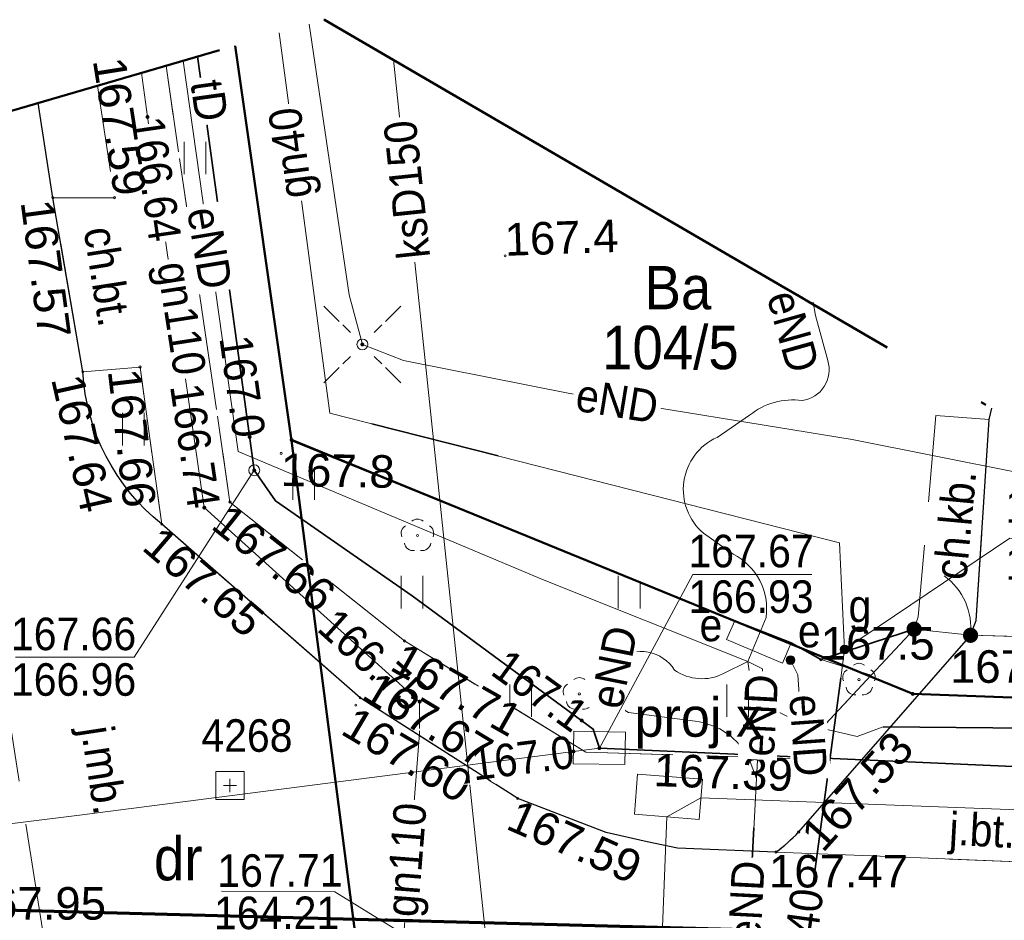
# Model space of a CAD drawing. Extents: x 0 to 7432618, y -40 to 5712028.
# Tile 95 of 165: x 7431029 to 7431052, y 5711979 to 5712000. Entities that reach past the tile are written whole.
import ezdxf
from ezdxf.enums import TextEntityAlignment as Align

# ---------------------------------------------------------------- set-up
doc = ezdxf.new("R2010")
doc.units = 0
doc.header["$MEASUREMENT"] = 0
for name, pattern in [('2 1', [3, 2, -1]), ('3 1', [4, 3, -1]), ('EGUG', [2, 1, -1]), ('MPGOO', [8.05, 6, -1, 0.05, -1])]:
    doc.linetypes.add(name, pattern=pattern)
for name, color, linetype, lineweight in [('BDSOG', 7, 'Continuous', 20), ('BDSOG_O', 7, 'Continuous', 20), ('EGDE', 7, 'Continuous', 20), ('EGDE_O', 7, 'Continuous', 20), ('EGPG', 7, 'Continuous', 20), ('EGUG', 7, 'Continuous', 60), ('EGUG_O', 7, 'Continuous', 20), ('granica', 94, 'Continuous', 50), ('MP_LINIE_REGULAC', 7, 'Continuous', 5), ('OTK', 7, 'Continuous', 20), ('OTK_O', 7, 'Continuous', 20), ('OTO', 7, 'Continuous', 20), ('OTRN', 7, 'Continuous', 20), ('OTRN_O', 7, 'Continuous', 18), ('OTRS', 7, 'Continuous', 20), ('OTRS_O', 7, 'Continuous', 20), ('OTZ', 7, 'Continuous', 20), ('woda sieć', 150, 'Continuous', 70)]:
    doc.layers.add(name, color=color, linetype=linetype, lineweight=lineweight)
for name, color, linetype, lineweight, true_color in [('SUE', 1, 'Continuous', 20, 0xff0000), ('SUE_O', 1, 'Continuous', 20, 0xff0000), ('SUG', 7, 'Continuous', 20, 0xbfbf00), ('SUG_O', 7, 'Continuous', 20, 0xbfbf00), ('SUK', 7, 'Continuous', 20, 0x803300), ('SUK_O', 7, 'Continuous', 20, 0x803300), ('SUL', 7, 'Continuous', 20, 0x000000), ('SUP', 7, 'Continuous', 20, 0x000000), ('SUP_O', 7, 'Continuous', 20, 0x000000), ('SUPS', 7, 'Continuous', 20, 0x000000), ('SUPS_O', 7, 'Continuous', 20, 0x000000), ('SUT', 7, 'Continuous', 20, 0xff9100), ('SUT_O', 7, 'Continuous', 20, 0xff9100)]:
    doc.layers.add(name, color=color, linetype=linetype, lineweight=lineweight, true_color=true_color)
doc.styles.add('BDOT', font='arial.ttf', dxfattribs={"width": 0.9})
doc.styles.add('BDSOG', font='arial.ttf', dxfattribs={"width": 0.9, "height": 0.75})
doc.styles.add('EGiB', font='arial.ttf', dxfattribs={"width": 0.9})
doc.styles.add('GESUT', font='arial.ttf', dxfattribs={"width": 0.9})
doc.linetypes.add('OTOO', pattern='A,7.5,[30,msgB.shx,S=1.28,R=0,X=0,Y=0],7.5', length=15)

# ---------------------------------------------------------------- blocks, each defined once
blk = doc.blocks.new('oto')
at = {"layer": 'OTO', "color": 0, "const_width": 0.35}
blk.add_lwpolyline([(-0.175, 0, 1), (0.175, 0, 1)], format="xyb", close=True, dxfattribs=at)
blk = doc.blocks.new('OTOFP')
at = {"layer": 'OTO', "color": 0, "lineweight": 18}
blk.add_arc((0, 3), 3, 270, 330, dxfattribs=at)
blk = doc.blocks.new('OTRN')
at = {"color": 0}
blk.add_circle((0, 0), 0.05, dxfattribs=at)
blk = doc.blocks.new('OTZL')
at = {"color": 0}
blk.add_circle((0, 0), 0.05, dxfattribs=at)
for centre, radius, start, end in [((0, 0.35), 0.4, 50.114, 129.886), ((-0.35, 0.1), 0.4, 119.8482, 203.5195), ((0.35, 0.1), 0.4, 336.8845, 60.1518), ((-0.2, -0.3), 0.4, 187.477, 278.4788), ((0.2, -0.275), 0.425, 262.6459, 349.6289)]:
    blk.add_arc(centre, radius, start, end, dxfattribs=at)
blk = doc.blocks.new('OTRS')
at = {"color": 0}
blk.add_circle((0, 0), 0.05, dxfattribs=at)
blk = doc.blocks.new('SUPS_A')
at = {"layer": 'SUPS', "color": 0, "const_width": 0.09, "flags": 128}
blk.add_lwpolyline([(-0.045, 0, 1), (0.045, 0, 1)], format="xyb", close=True, dxfattribs=at)
at = {"layer": 'SUPS_O', "color": 0, "style": 'GESUT', "width": 0.9}
blk.add_attdef('RZG', text='', height=1.5, dxfattribs=at).set_placement((3.31, -1.44), align=Align.CENTER)
blk.add_attdef('RZD', text='', height=1.5, dxfattribs=at).set_placement((3.31, -2.04), align=Align.TOP_CENTER)
blk = doc.blocks.new('SUEO')
at = {"color": 0}
for p, q in [((-0.9, 0.9), (-0.55, 0.55)), ((0.9, 0.9), (0.55, 0.55)), ((-0.9, -0.9), (-0.55, -0.55)), ((0.9, -0.9), (0.55, -0.55))]:
    blk.add_line(p, q, dxfattribs=at)
blk.add_circle((0, 0), 0.25, dxfattribs=at)
blk = doc.blocks.new('SUE_L')
at = {"layer": 'SUE', "color": 0, "lineweight": 18}
for p, q in [((-1.768, 1.768), (-1.061, 1.061)), ((1.061, 1.061), (1.768, 1.768)), ((-1.768, -1.768), (-1.061, -1.061)), ((1.061, -1.061), (1.768, -1.768))]:
    blk.add_line(p, q, dxfattribs=at)
at = {"layer": 'SUE', "color": 0, "const_width": 0.09}
blk.add_lwpolyline([(-0.045, 0, 1), (0.045, 0, 1)], format="xyb", close=True, dxfattribs=at)
blk = doc.blocks.new('SUPK')
at = {"color": 0}
blk.add_circle((0, 0), 0.25, dxfattribs=at)
blk = doc.blocks.new('SUGU')
at = {"color": 0}
for radius in [0.2, 0.18, 0.16, 0.14, 0.12, 0.1, 0.08, 0.06, 0.04, 0.02]:
    blk.add_circle((0, 0), radius, dxfattribs=at)
blk = doc.blocks.new('SUEU')
at = {"color": 0}
for radius in [0.2, 0.18, 0.16, 0.14, 0.12, 0.1, 0.08, 0.06, 0.04, 0.02]:
    blk.add_circle((0, 0), radius, dxfattribs=at)
blk = doc.blocks.new('SUPS_B')
at = {"layer": 'SUPS', "color": 0, "const_width": 0.09, "flags": 128}
blk.add_lwpolyline([(-0.045, 0, 1), (0.045, 0, 1)], format="xyb", close=True, dxfattribs=at)
at = {"layer": 'SUPS_O', "color": 0, "style": 'GESUT', "width": 0.9}
blk.add_attdef('RZEDNA', (1.597, -0.736), '', height=1.5, dxfattribs=at)
blk = doc.blocks.new('EGPG_b')
at = {"layer": 'EGPG', "lineweight": 0}
h = blk.add_hatch(color=0, dxfattribs=at)
h.dxf.hatch_style = 1
edge = h.paths.add_edge_path()
edge.add_arc((0, 0), 0.09, 0, 360)
blk = doc.blocks.new('OSSP')
at = {"color": 0}
for p, q in [((-0.3, 0), (0.3, 0)), ((0, 0.3), (0, -0.3))]:
    blk.add_line(p, q, dxfattribs=at)
blk.add_lwpolyline([(-0.65, -0.65), (0.65, -0.65), (0.65, 0.65), (-0.65, 0.65)], close=True, dxfattribs=at)

msp = doc.modelspace()

# ---------------------------------------------------------------- hatches: boundary and pattern name
at = {"layer": 'OTZ', "lineweight": 18, "true_color": 0x000000}
h = msp.add_hatch(dxfattribs=at)
h.set_pattern_fill('PTTU04', color=18, scale=0.5, style=0, pattern_type=2)
h.set_pattern_definition([(90, (7431031.74, 5711990.2474), (-5, 3e-16), [0.75, -4.25]), (90, (7431032.24, 5711990.2474), (-5, 3e-16), [0.75, -4.25]), (90, (7431034.24, 5711992.7474), (-5, 3e-16), [0.75, -4.25]), (90, (7431034.74, 5711992.7474), (-5, 3e-16), [0.75, -4.25])])
edge = h.paths.add_edge_path(flags=0)
edge.add_arc((7431035.673, 5711992.231), 4.851, 183.3579, 231.4572)
edge.add_line((7431032.65, 5711988.437), (7431032.15, 5711992.057))
edge.add_line((7431032.15, 5711992.057), (7431030.83, 5711991.947))

# ---------------------------------------------------------------- linework, layer by layer
at = {"layer": 'OTK', "color": 18, "linetype": '3 1', "lineweight": 18, "true_color": 0x000000}
for p, q in [((7431030.14, 5711995.957, 167.96), (7431029.803, 5711998.139, 167.96)), ((7431030.83, 5711991.947, 167.96), (7431030.14, 5711995.957, 167.96)), ((7431042.89, 5711981.337, 167.96), (7431040.85, 5711982.117, 167.96)), ((7431043.83, 5711981.117, 167.96), (7431042.89, 5711981.337, 167.96)), ((7431044.53, 5711980.977, 167.96), (7431043.83, 5711981.117, 167.96)), ((7431046.798, 5711980.883, 167.96), (7431044.53, 5711980.977, 167.96)), ((7431060.18, 5711980.347, 167.96), (7431046.798, 5711980.883, 167.96))]:
    msp.add_line(p, q, dxfattribs=at)
at = {"layer": 'OTK', "color": 18, "lineweight": 25, "true_color": 0x000000}
for points in [[(7431051.28, 5711985.877), (7431051.407, 5711986.22), (7431051.712, 5711990.851), (7431051.768, 5711991.106)], [(7431051.28, 5711985.877), (7431047.32, 5711981.347)]]:
    msp.add_lwpolyline(points, dxfattribs=at)
at = {"layer": 'OTK', "color": 18, "linetype": '2 1', "lineweight": 18, "true_color": 0x000000}
msp.add_lwpolyline([(7431051.712, 5711990.851), (7431050.482, 5711990.94), (7431050.077, 5711986.299), (7431049.98, 5711986.017), (7431051.28, 5711985.877), (7431051.407, 5711986.22)], close=True, dxfattribs=at)
at = {"layer": 'OTK', "color": 18, "linetype": '3 1', "lineweight": 18, "true_color": 0x000000}
msp.add_lwpolyline([(7431046.798, 5711980.883), (7431060.18, 5711980.347), (7431059.35, 5711981.217), (7431058.71, 5711982.587), (7431057.13, 5711985.717), (7431051.28, 5711985.877), (7431047.32, 5711981.347, -0.046662)], format="xyb", close=True, dxfattribs=at)
at = {"layer": 'OTK', "color": 18, "lineweight": 25, "true_color": 0x000000}
msp.add_lwpolyline([(7431046.798, 5711980.883, 0.046662), (7431047.32, 5711981.347)], format="xyb", dxfattribs=at)
at = {"layer": 'OTO', "color": 18, "linetype": 'OTOO', "lineweight": 35, "true_color": 0x000000}
msp.add_lwpolyline([(7431045.85, 5711986.207), (7431047.15, 5711985.707), (7431047.83, 5711985.317), (7431049.98, 5711986.017)], dxfattribs=at)
at = {"layer": 'OTO', "color": 18, "lineweight": 18, "true_color": 0x000000}
for points in [[(7431051.28, 5711985.877), (7431049.98, 5711986.017)], [(7431057.13, 5711985.717), (7431051.28, 5711985.877)]]:
    msp.add_lwpolyline(points, dxfattribs=at)
at = {"layer": 'OTZ', "color": 18, "linetype": 'Continuous', "lineweight": 18, "true_color": 0x000000}
for p, q in [((7431033.666, 5711996.497, 167.96), (7431033.666, 5711997.247, 167.96)), ((7431035.666, 5711988.997, 167.96), (7431035.666, 5711989.747, 167.96)), ((7431036.166, 5711988.997, 167.96), (7431036.166, 5711989.747, 167.96)), ((7431038.166, 5711986.497, 167.96), (7431038.166, 5711987.247, 167.96)), ((7431038.666, 5711986.497, 167.96), (7431038.666, 5711987.247, 167.96)), ((7431043.166, 5711986.497, 167.96), (7431043.166, 5711987.247, 167.96)), ((7431043.666, 5711986.497, 167.96), (7431043.666, 5711987.097, 167.96)), ((7431045.666, 5711983.997, 167.96), (7431045.666, 5711984.747, 167.96))]:
    msp.add_line(p, q, dxfattribs=at)
at = {"layer": 'OTZ', "color": 18, "linetype": '2 1', "lineweight": 18, "true_color": 0x000000}
msp.add_lwpolyline([(7431030.83, 5711991.947, 0.21301), (7431032.65, 5711988.437), (7431032.15, 5711992.057)], format="xyb", close=True, dxfattribs=at)
at = {"layer": 'SUE', "color": 1, "lineweight": 18, "true_color": 0xff0000}
for points in [[(7431036.045, 5711999.954), (7431036.97, 5711993.717), (7431037.27, 5711992.577), (7431038.22, 5711992.207), (7431042.05, 5711991.447), (7431048.55, 5711990.387), (7431052.41, 5711989.617, 0.118372), (7431055.01, 5711989.787)], [(7431046.15, 5711985.277), (7431046.57, 5711986.287, 0.319333), (7431045.81, 5711987.747), (7431045.13, 5711988.227, -0.550959), (7431045.44, 5711990.437), (7431046.19, 5711990.947, -0.206006), (7431047.4, 5711991.287, 0.469758), (7431047.99, 5711992.207), (7431047.71, 5711993.247), (7431047.657, 5711993.551)], [(7431046.35, 5711982.577), (7431046.18, 5711983.027, 0.2499), (7431044.94, 5711983.897), (7431043.4, 5711984.097), (7431042.95, 5711984.377, -0.379593), (7431043.14, 5711985.327, -0.43376), (7431044.46, 5711985.077, 0.280226), (7431045.59, 5711984.997), (7431046.15, 5711985.277)], [(7431046.15, 5711985.277), (7431046.23, 5711984.737, 0.111287), (7431046.79, 5711984.147), (7431047.38, 5711983.847)]]:
    msp.add_lwpolyline(points, format="xyb", dxfattribs=at)
msp.add_lwpolyline([(7431045.85, 5711986.207), (7431045.66, 5711985.777), (7431046.95, 5711985.237), (7431047.15, 5711985.707)], close=True, dxfattribs=at)
for points in [[(7431046.35, 5711982.577), (7431046.49, 5711985.107), (7431046.15, 5711985.277)], [(7431047.38, 5711983.847), (7431047.3, 5711984.967), (7431047.13, 5711985.307)], [(7431076.81, 5711985.247), (7431075.06, 5711983.427), (7431068.13, 5711983.567), (7431066.29, 5711983.507), (7431065.22, 5711983.207), (7431059.37, 5711983.677), (7431049.27, 5711983.767), (7431048.67, 5711983.547), (7431047.38, 5711983.847)], [(7431046.35, 5711982.577), (7431045.89, 5711973.757)]]:
    msp.add_lwpolyline(points, dxfattribs=at)
at = {"layer": 'SUG', "color": 52, "lineweight": 18, "true_color": 0xbfbf00}
for points in [[(7431046.622, 5711971.714), (7431046.611, 5711972.404), (7431046.718, 5711973.197), (7431048.292, 5711984.892), (7431048.38, 5711985.547), (7431048.26, 5711988.007), (7431036.52, 5711990.997), (7431035.353, 5711999.753)], [(7431037.9, 5711971.877), (7431037.91, 5711972.007), (7431037.79, 5711973.397), (7431038.59, 5711983.617), (7431038.59, 5711984.347), (7431033.63, 5711988.817), (7431032.32, 5711997.817), (7431032.183, 5711998.831)]]:
    msp.add_lwpolyline(points, dxfattribs=at)
at = {"layer": 'SUK', "color": 36, "linetype": '3 1', "lineweight": 18, "true_color": 0x803300}
msp.add_lwpolyline([(7431027.032, 5711997.333), (7431030.592, 5711974.699), (7431030.994, 5711965.869), (7431031.652, 5711959.007)], dxfattribs=at)
at = {"layer": 'SUL', "color": 18, "lineweight": 35, "true_color": 0x000000}
for points in [[(7431037.489, 5711990.751), (7431040.396, 5711990.01)], [(7431046.718, 5711973.197), (7431048.292, 5711984.892)], [(7431049.27, 5711983.767), (7431059.37, 5711983.677)], [(7431046.291, 5711981.441), (7431045.898, 5711973.916)]]:
    msp.add_lwpolyline(points, dxfattribs=at)
at = {"layer": 'SUL', "color": 18, "lineweight": 18, "true_color": 0x000000}
msp.add_lwpolyline([(7431273.668, 5711973.487), (7431207.434, 5711975.992), (7431202.063, 5711976.373), (7431200.154, 5711976.267), (7431195.939, 5711976.426), (7431192.53, 5711976.802), (7431186.016, 5711976.801), (7431108.245, 5711979.742), (7431106.746, 5711979.798), (7431045.07, 5711982.13), (7431044.284, 5711981.694), (7431044.011, 5711974.669), (7431043.244, 5711974.232), (7431015.548, 5711969.656), (7431015.17, 5711969.615)], dxfattribs=at)
at = {"layer": 'SUP', "color": 30, "linetype": '3 1', "lineweight": 18, "true_color": 0xff9100}
msp.add_lwpolyline([(7431043.609, 5711982.68), (7431043.537, 5711981.753), (7431045.032, 5711981.636), (7431045.104, 5711982.563)], close=True, dxfattribs=at)
at = {"layer": 'SUPS', "color": 52, "linetype": 'Continuous', "true_color": 0xbfbf00}
msp.add_lwpolyline([(7431048.38, 5711985.547), (7431052.185, 5711988.113), (7431055.121, 5711988.084)], dxfattribs=at)
at = {"layer": 'SUPS', "color": 36, "linetype": 'Continuous', "true_color": 0x803300}
msp.add_lwpolyline([(7431040.21, 5711977.767), (7431036.64, 5711979.965), (7431034.029, 5711979.984)], dxfattribs=at)
at = {"layer": 'SUT', "color": 30, "lineweight": 18, "true_color": 0xff9100}
msp.add_lwpolyline([(7431042.73, 5711983.277), (7431058.498, 5711982.576), (7431059.21, 5711982.797), (7431059.973, 5711982.519), (7431068.81, 5711982.197), (7431074.41, 5711982.007), (7431074.89, 5711981.967), (7431075.32, 5711981.977), (7431087.72, 5711981.477), (7431100.22, 5711981.027), (7431109.26, 5711980.687)], dxfattribs=at)

# ---------------------------------------------------------------- block references
at = {"layer": 'BDSOG', "color": 18, "lineweight": 18, "true_color": 0x000000}
ref = msp.add_blockref('OSSP', (7431034.22, 5711982.417, 168.46), dxfattribs=dict(at, xscale=0.5, yscale=0.5, zscale=0.5))
ref.add_attrib('nrPkt', '4268', (7431033.563, 5711983.193, 167.96), dxfattribs={"layer": 'BDSOG_O', "color": 0, "lineweight": 18, "height": 0.75, "style": 'BDSOG', "width": 0.9})
at = {"layer": 'OTO', "color": 18, "true_color": 0x000000, "xscale": 0.5, "yscale": 0.5, "zscale": 0.5, "rotation": 83.85337435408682}
msp.add_blockref('OTOFP', (7431051.28, 5711985.877, 167.96), dxfattribs=at)
at = {"layer": 'OTO', "color": 18, "true_color": 0x000000, "xscale": 0.5, "yscale": 0.5, "zscale": 0.5}
for p in [(7431049.98, 5711986.017, 167.96), (7431051.28, 5711985.877, 167.96), (7431051.28, 5711985.877, 167.96)]:
    msp.add_blockref('oto', p, dxfattribs=at)
at = {"layer": 'OTRN', "color": 18, "true_color": 0x000000}
ref = msp.add_blockref('OTRN', (7431040.56, 5711994.617, 167.96), dxfattribs=dict(at, xscale=0.5, yscale=0.5, zscale=0.5))
ref.add_attrib('RZEDNA', '167.4', (7431040.56, 5711994.617, 335.36), dxfattribs={"layer": 'OTRN_O', "color": 0, "height": 0.75, "rotation": 2, "style": 'BDOT'})
ref = msp.add_blockref('OTRN', (7431035.4, 5711990.067, 167.96), dxfattribs=dict(at, xscale=0.5, yscale=0.5, zscale=0.5))
ref.add_attrib('RZEDNA', '167.8', dxfattribs={"layer": 'OTRN_O', "color": 0, "height": 0.75, "rotation": 359, "style": 'BDOT'}).set_placement((7431035.4, 5711990.067, 335.76), align=Align.TOP_LEFT)
ref = msp.add_blockref('OTRN', (7431047.83, 5711985.317, 167.96), dxfattribs=dict(at, xscale=0.5, yscale=0.5, zscale=0.5, rotation=359.9999999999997))
ref.add_attrib('RZEDNA', '167.5', (7431047.83, 5711985.317, 335.46), dxfattribs={"layer": 'OTRN_O', "color": 0, "height": 0.75, "style": 'BDOT'})
at = {"layer": 'OTRS', "color": 18, "true_color": 0x000000}
ref = msp.add_blockref('OTRS', (7431030.14, 5711995.957, 167.96), dxfattribs=dict(at, xscale=0.5, yscale=0.5, zscale=0.5))
ref.add_attrib('RZEDNA', '167.57', dxfattribs={"layer": 'OTRS_O', "color": 0, "height": 0.75, "rotation": 277.6, "style": 'BDOT'}).set_placement((7431030.14, 5711995.957, 335.53), align=Align.TOP_LEFT)
ref = msp.add_blockref('OTRS', (7431030.83, 5711991.947, 167.96), dxfattribs=dict(at, xscale=0.5, yscale=0.5, zscale=0.5))
ref.add_attrib('RZEDNA', '167.64', dxfattribs={"layer": 'OTRS_O', "color": 0, "height": 0.75, "rotation": 282.7, "style": 'BDOT'}).set_placement((7431030.83, 5711991.947, 335.6), align=Align.TOP_LEFT)
ref = msp.add_blockref('OTRS', (7431032.15, 5711992.057, 167.96), dxfattribs=dict(at, xscale=0.5, yscale=0.5, zscale=0.5))
ref.add_attrib('RZEDNA', '167.66', dxfattribs={"layer": 'OTRS_O', "color": 0, "height": 0.75, "rotation": 276.7, "style": 'BDOT'}).set_placement((7431032.15, 5711992.057, 335.62), align=Align.TOP_LEFT)
ref = msp.add_blockref('OTRS', (7431034.22, 5711988.947, 167.96), dxfattribs=dict(at, xscale=0.5, yscale=0.5, zscale=0.5))
ref.add_attrib('RZEDNA', '167.66', dxfattribs={"layer": 'OTRS_O', "color": 0, "height": 0.75, "rotation": 321.5, "style": 'BDOT'}).set_placement((7431034.22, 5711988.947, 335.62), align=Align.TOP_LEFT)
ref = msp.add_blockref('OTRS', (7431051.36, 5711985.857, 167.96), dxfattribs=dict(at, xscale=0.5, yscale=0.5, zscale=0.5))
ref.add_attrib('RZEDNA', '167.22', dxfattribs={"layer": 'OTRS_O', "color": 0, "height": 0.75, "style": 'BDOT'}).set_placement((7431050.808, 5711985.532, 335.18), align=Align.TOP_LEFT)
ref = msp.add_blockref('OTRS', (7431047.32, 5711981.347, 167.96), dxfattribs=dict(at, xscale=0.5, yscale=0.5, zscale=0.5))
ref.add_attrib('RZEDNA', '167.53', dxfattribs={"layer": 'OTRS_O', "color": 0, "height": 0.75, "rotation": 48.1, "style": 'BDOT'}).set_placement((7431047.32, 5711981.347, 335.49), align=Align.TOP_LEFT)
ref = msp.add_blockref('OTRS', (7431047.2, 5711983.037, 167.96), dxfattribs=dict(at, xscale=0.4999999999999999, yscale=0.5, zscale=0.5, rotation=269.9999974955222))
ref.add_attrib('RZEDNA', '167.39', dxfattribs={"layer": 'OTRS_O', "color": 0, "height": 0.75, "rotation": 357.9, "style": 'BDOT'}).set_placement((7431047.2, 5711983.037, 335.35), align=Align.TOP_RIGHT)
ref = msp.add_blockref('OTRS', (7431040.85, 5711982.117, 167.96), dxfattribs=dict(at, xscale=0.5, yscale=0.5, zscale=0.5))
ref.add_attrib('RZEDNA', '167.59', dxfattribs={"layer": 'OTRS_O', "color": 0, "height": 0.75, "rotation": 336.1, "style": 'BDOT'}).set_placement((7431040.85, 5711982.117, 335.55), align=Align.TOP_LEFT)
ref = msp.add_blockref('OTRS', (7431046.798, 5711980.883, 167.96), dxfattribs=dict(at, xscale=0.5, yscale=0.5, zscale=0.5))
ref.add_attrib('RZEDNA', '167.47', dxfattribs={"layer": 'OTRS_O', "color": 0, "height": 0.75, "style": 'BDOT'}).set_placement((7431046.637, 5711980.818, 335.43), align=Align.TOP_LEFT)
ref = msp.add_blockref('OTRS', (7431028.16, 5711980.077, 167.96), dxfattribs=dict(at, xscale=0.5, yscale=0.5, zscale=0.5))
ref.add_attrib('RZEDNA', '167.95', dxfattribs={"layer": 'OTRS_O', "color": 0, "height": 0.75, "style": 'BDOT'}).set_placement((7431028.16, 5711980.077, 335.91), align=Align.TOP_LEFT)
at = {"layer": 'OTZ', "color": 96, "true_color": 0x008000, "xscale": 0.5, "yscale": 0.5, "zscale": 0.5}
for p in [(7431038.54, 5711988.177, 167.96), (7431048.71, 5711984.857, 167.96)]:
    msp.add_blockref('OTZL', p, dxfattribs=at)
at = {"layer": 'SUE', "color": 18, "true_color": 0x000000, "xscale": 0.5, "yscale": 0.5, "zscale": 0.5}
for name in ['SUE_L', 'SUEO']:
    msp.add_blockref(name, (7431037.27, 5711992.577, 167.96), dxfattribs=at)
at = {"layer": 'SUE', "color": 1, "true_color": 0xff0000, "xscale": 0.5, "yscale": 0.5, "zscale": 0.5}
msp.add_blockref('SUEU', (7431047.13, 5711985.307, 167.96), dxfattribs=at)
at = {"layer": 'SUG', "color": 52, "true_color": 0xbfbf00, "xscale": 0.5, "yscale": 0.5, "zscale": 0.5}
msp.add_blockref('SUGU', (7431048.38, 5711985.547, 167.96), dxfattribs=at)
at = {"layer": 'SUP', "color": 30, "true_color": 0xff9100, "xscale": 0.5, "yscale": 0.5, "zscale": 0.5}
msp.add_blockref('SUPK', (7431034.78, 5711989.677, 167.96), dxfattribs=at)
at = {"layer": 'SUPS', "color": 52, "true_color": 0xbfbf00}
ref = msp.add_blockref('SUPS_A', (7431048.38, 5711985.547, 167.96), dxfattribs=dict(at, xscale=0.5, yscale=0.5, zscale=0.5))
ref.add_attrib('RZG', '167.68', (7431052.083, 5711988.469, 335.64), dxfattribs={"layer": 'SUPS_O', "color": 0, "height": 0.75, "style": 'GESUT', "width": 0.9})
ref.add_attrib('RZD', '166.45', dxfattribs={"layer": 'SUPS_O', "color": 0, "height": 0.75, "style": 'GESUT', "width": 0.9}).set_placement((7431053.525, 5711987.905, 335.64), align=Align.TOP_CENTER)
at = {"layer": 'SUPS', "color": 36, "true_color": 0x803300}
ref = msp.add_blockref('SUPS_A', (7431040.21, 5711977.767, 167.96), dxfattribs=dict(at, xscale=0.5, yscale=0.5, zscale=0.5))
ref.add_attrib('RZG', '167.71', dxfattribs={"layer": 'SUPS_O', "color": 0, "height": 0.75, "rotation": 0.1, "style": 'GESUT', "width": 0.9}).set_placement((7431036.814, 5711980.087, 335.67), align=Align.RIGHT)
ref.add_attrib('RZD', '164.21', dxfattribs={"layer": 'SUPS_O', "color": 0, "height": 0.75, "rotation": 0.1, "style": 'GESUT', "width": 0.9}).set_placement((7431035.294, 5711979.858, 335.67), align=Align.TOP_CENTER)

# ---------------------------------------------------------------- texts
at = {"layer": 'EGUG_O', "color": 96, "true_color": 0x008000, "char_height": 1, "attachment_point": 1, "style": 'EGiB'}
for s, insert in [('Ba', (7431043.771, 5711994.385, 167.96)), ('dr', (7431032.47, 5711981.232))]:
    msp.add_mtext(s, dxfattribs=dict(at, insert=insert))
at = {"layer": 'OTK_O', "color": 18, "true_color": 0x000000, "char_height": 0.75, "attachment_point": 5, "style": 'BDOT'}
for s, insert, rotation in [('ch.kb.', (7431050.929, 5711988.416, 167.96), 84.7), ('j.mb.', (7431031.198, 5711982.756, 167.96), 278.7), ('j.bt.', (7431051.547, 5711981.277, 167.96), 356.9)]:
    msp.add_mtext(s, dxfattribs=dict(at, insert=insert, rotation=rotation))
at = {"layer": 'SUE_O', "color": 1, "true_color": 0xff0000, "char_height": 0.75, "attachment_point": 5, "style": 'GESUT'}
for insert in [(7431045.299, 5711986.11, 167.96), (7431047.566, 5711985.968, 167.96)]:
    msp.add_mtext('e', dxfattribs=dict(at, insert=insert))
at = {"layer": 'SUG_O', "color": 52, "true_color": 0xbfbf00, "insert": (7431048.471, 5711985.953, 167.96), "char_height": 0.75, "attachment_point": 7, "style": 'GESUT'}
msp.add_mtext('g', dxfattribs=at)

# ---------------------------------------------------------------- next in the draw order: texts
at = {"layer": 'SUE_O', "color": 1, "true_color": 0xff0000, "insert": (7431046.12, 5711979.741, 167.96), "char_height": 0.75, "attachment_point": 5, "rotation": 87.0145, "style": 'GESUT', "bg_fill": 3, "box_fill_scale": 1.1, "bg_fill_color": 256, "bg_fill_transparency": 0}
msp.add_mtext('eND', dxfattribs=at)
at = {"layer": 'SUG_O', "color": 52, "true_color": 0xbfbf00, "insert": (7431047.496, 5711978.977, 167.96), "char_height": 0.75, "attachment_point": 5, "rotation": 82.3, "style": 'GESUT', "bg_fill": 3, "box_fill_scale": 1.1, "bg_fill_color": 256, "bg_fill_transparency": 0}
msp.add_mtext('gn40', dxfattribs=at)

# ---------------------------------------------------------------- next in the draw order: wipeouts: each hides what was drawn before it
for points in [[(7431031.914, 5711997.654), (7431032.739, 5711997.651), (7431033.134, 5711994.944), (7431032.309, 5711994.947)], [(7431032.803, 5711991.507), (7431032.836, 5711990.683), (7431033.235, 5711987.976), (7431033.203, 5711988.8)], [(7431036.238, 5711985.892), (7431036.8, 5711985.288), (7431038.839, 5711983.452), (7431038.277, 5711984.057)]]:
    msp.add_wipeout(points).translate(0, 0, 167.96).dxf.layer = 'SUPS_O'

# ---------------------------------------------------------------- next in the draw order: linework, layer by layer
at = {"layer": 'OTK', "color": 18, "linetype": '3 1', "lineweight": 18, "true_color": 0x000000}
msp.add_line((7431037.22, 5711984.437, 167.96), (7431032.65, 5711988.437, 167.96), dxfattribs=at)
at = {"layer": 'OTZ', "color": 18, "linetype": 'Continuous', "lineweight": 18, "true_color": 0x000000}
msp.add_line((7431033.166, 5711996.497, 167.96), (7431033.166, 5711997.247, 167.96), dxfattribs=at)
at = {"layer": 'SUK', "color": 36, "lineweight": 18, "true_color": 0x803300}
msp.add_lwpolyline([(7431037.984, 5711999.135), (7431040.21, 5711978.047)], dxfattribs=at)
at = {"layer": 'SUT', "color": 30, "lineweight": 18, "true_color": 0xff9100}
msp.add_lwpolyline([(7431042.73, 5711983.277), (7431042.59, 5711983.717), (7431038.42, 5711986.787), (7431035.27, 5711988.977), (7431034.78, 5711989.677), (7431033.59, 5711998.387), (7431033.475, 5711999.207)], dxfattribs=at)

# ---------------------------------------------------------------- next in the draw order: block references
at = {"layer": 'OTRS', "color": 18, "true_color": 0x000000}
ref = msp.add_blockref('OTRS', (7431031.56, 5711995.957, 167.96), dxfattribs=dict(at, xscale=0.5, yscale=0.5, zscale=0.5))
ref.add_attrib('RZEDNA', '167.59', dxfattribs={"layer": 'OTRS_O', "color": 0, "height": 0.75, "rotation": 279, "style": 'BDOT'}).set_placement((7431031.56, 5711995.957, 335.55), align=Align.RIGHT)
ref = msp.add_blockref('OTRS', (7431032.65, 5711988.437, 167.96), dxfattribs=dict(at, xscale=0.5, yscale=0.5, zscale=0.5))
ref.add_attrib('RZEDNA', '167.65', dxfattribs={"layer": 'OTRS_O', "color": 0, "height": 0.75, "rotation": 319.4, "style": 'BDOT'}).set_placement((7431032.65, 5711988.437, 335.61), align=Align.TOP_LEFT)
ref = msp.add_blockref('OTRS', (7431037.12, 5711984.267, 167.96), dxfattribs=dict(at, xscale=0.5, yscale=0.5, zscale=0.5))
ref.add_attrib('RZEDNA', '167.60', dxfattribs={"layer": 'OTRS_O', "color": 0, "height": 0.75, "rotation": 329.3, "style": 'BDOT'}).set_placement((7431037.12, 5711984.267, 335.56), align=Align.TOP_LEFT)
at = {"layer": 'SUPS', "color": 52, "true_color": 0xbfbf00}
ref = msp.add_blockref('SUPS_B', (7431032.32, 5711997.817, 167.96), dxfattribs=dict(at, xscale=0.5, yscale=0.5, zscale=0.5))
ref.add_attrib('RZEDNA', '166.64', dxfattribs={"layer": 'SUPS_O', "color": 0, "height": 0.75, "rotation": 278.3, "style": 'GESUT', "width": 0.9}).set_placement((7431032.32, 5711997.817, 334.6), align=Align.MIDDLE_LEFT)
ref = msp.add_blockref('SUPS_B', (7431038.59, 5711984.347, 167.96), dxfattribs=dict(at, xscale=0.5, yscale=0.5, zscale=0.5))
ref.add_attrib('RZEDNA', '166.75', dxfattribs={"layer": 'SUPS_O', "color": 0, "height": 0.75, "rotation": 318, "style": 'GESUT', "width": 0.9}).set_placement((7431038.59, 5711984.347, 334.71), align=Align.MIDDLE_RIGHT)

# ---------------------------------------------------------------- next in the draw order: texts
at = {"layer": 'OTK_O', "color": 18, "true_color": 0x000000, "insert": (7431031.391, 5711994.142, 167.96), "char_height": 0.75, "attachment_point": 5, "rotation": 278.9, "style": 'BDOT'}
msp.add_mtext('ch.bt.', dxfattribs=at)

# ---------------------------------------------------------------- next in the draw order: wipeouts: each hides what was drawn before it
for points in [[(7431033.867, 5711993.138), (7431033.895, 5711992.313), (7431034.276, 5711989.604), (7431034.248, 5711990.428)], [(7431039.821, 5711985.2), (7431040.434, 5711984.649), (7431042.651, 5711983.044), (7431042.037, 5711983.596)]]:
    msp.add_wipeout(points).translate(0, 0, 167.96).dxf.layer = 'SUPS_O'

# ---------------------------------------------------------------- next in the draw order: linework, layer by layer
at = {"layer": 'OTK', "color": 18, "linetype": '2 1', "lineweight": 18, "true_color": 0x000000}
msp.add_lwpolyline([(7431046.798, 5711980.883, 0.046662), (7431047.32, 5711981.347), (7431051.28, 5711985.877), (7431049.98, 5711986.017), (7431048.991, 5711984.958), (7431047.2, 5711983.037), (7431042.42, 5711983.187), (7431038.24, 5711985.747), (7431034.22, 5711988.947), (7431032.748, 5711998.995)], format="xyb", dxfattribs=at)
msp.add_lwpolyline([(7431031.17, 5711998.536), (7431031.56, 5711995.957), (7431030.14, 5711995.957), (7431030.83, 5711991.947), (7431032.15, 5711992.057), (7431032.65, 5711988.437), (7431037.22, 5711984.437), (7431040.85, 5711982.117), (7431042.89, 5711981.337), (7431043.83, 5711981.117), (7431044.53, 5711980.977), (7431046.798, 5711980.883)], dxfattribs=at)
at = {"layer": 'OTK', "color": 18, "lineweight": 25, "true_color": 0x000000}
msp.add_lwpolyline([(7431046.798, 5711980.883), (7431044.53, 5711980.977), (7431043.83, 5711981.117), (7431042.89, 5711981.337), (7431040.85, 5711982.117), (7431037.22, 5711984.437), (7431032.65, 5711988.437, -0.21301), (7431030.83, 5711991.947), (7431030.14, 5711995.957), (7431029.803, 5711998.139)], format="xyb", dxfattribs=at)
at = {"layer": 'OTO', "color": 18, "linetype": 'OTOO', "lineweight": 35, "true_color": 0x000000}
msp.add_lwpolyline([(7431045.85, 5711986.207), (7431035.64, 5711990.367), (7431034.332, 5711999.456)], dxfattribs=at)
at = {"layer": 'OTZ', "color": 18, "linetype": 'Continuous', "lineweight": 18, "true_color": 0x000000}
for p, q in [((7431040.666, 5711984.262, 167.96), (7431040.666, 5711984.747, 167.96)), ((7431041.166, 5711983.997, 167.96), (7431041.166, 5711984.747, 167.96))]:
    msp.add_line(p, q, dxfattribs=at)
at = {"layer": 'OTZ', "color": 18, "linetype": '2 1', "lineweight": 18, "true_color": 0x000000}
msp.add_lwpolyline([(7431032.748, 5711998.995), (7431034.22, 5711988.947), (7431038.24, 5711985.747), (7431042.42, 5711983.187), (7431047.2, 5711983.037), (7431048.991, 5711984.958), (7431047.83, 5711985.317), (7431047.15, 5711985.707), (7431045.85, 5711986.207), (7431035.64, 5711990.367), (7431034.332, 5711999.456)], dxfattribs=at)
at = {"layer": 'SUE', "color": 1, "lineweight": 18, "true_color": 0xff0000}
msp.add_lwpolyline([(7431033.142, 5711999.11), (7431034.41, 5711990.107), (7431041.46, 5711987.147), (7431046.15, 5711985.277)], dxfattribs=at)
at = {"layer": 'SUL', "color": 18, "lineweight": 35, "true_color": 0x000000}
msp.add_lwpolyline([(7431068.81, 5711982.197), (7431059.973, 5711982.519), (7431059.21, 5711982.797), (7431058.498, 5711982.576), (7431042.73, 5711983.277), (7431042.59, 5711983.717), (7431038.42, 5711986.787), (7431035.27, 5711988.977), (7431034.78, 5711989.677), (7431033.59, 5711998.387), (7431033.475, 5711999.207)], dxfattribs=at)
at = {"layer": 'SUP', "color": 30, "lineweight": 18, "true_color": 0xff9100}
msp.add_lwpolyline([(7431042.14, 5711983.667), (7431042.13, 5711982.917), (7431043.32, 5711982.897), (7431043.33, 5711983.647)], close=True, dxfattribs=at)
at = {"layer": 'SUPS', "color": 30, "linetype": 'Continuous', "true_color": 0xff9100}
msp.add_lwpolyline([(7431034.78, 5711989.677), (7431032.017, 5711985.371), (7431029.279, 5711985.371)], dxfattribs=at)
at = {"layer": 'SUT', "color": 30, "lineweight": 18, "true_color": 0xff9100}
msp.add_lwpolyline([(7431014.678, 5711979.735), (7431030.69, 5711981.727), (7431042.73, 5711983.277)], dxfattribs=at)

# ---------------------------------------------------------------- next in the draw order: block references
at = {"layer": 'OTRS', "color": 18, "true_color": 0x000000}
ref = msp.add_blockref('OTRS', (7431038.24, 5711985.747, 167.96), dxfattribs=dict(at, xscale=0.5, yscale=0.5, zscale=0.5))
ref.add_attrib('RZEDNA', '167.71', dxfattribs={"layer": 'OTRS_O', "color": 0, "height": 0.75, "rotation": 330.5, "style": 'BDOT'}).set_placement((7431038.24, 5711985.747, 335.67), align=Align.TOP_LEFT)
ref = msp.add_blockref('OTRS', (7431037.22, 5711984.437, 167.96), dxfattribs=dict(at, xscale=0.5, yscale=0.5, zscale=0.5))
ref.add_attrib('RZEDNA', '167.67', (7431037.22, 5711984.437, 335.63), dxfattribs={"layer": 'OTRS_O', "color": 0, "height": 0.75, "rotation": 328.9, "style": 'BDOT'})
at = {"layer": 'OTZ', "color": 96, "true_color": 0x008000, "xscale": 0.5, "yscale": 0.5, "zscale": 0.5}
msp.add_blockref('OTZL', (7431042.27, 5711984.527, 167.96), dxfattribs=at)
at = {"layer": 'SUPS', "color": 30, "true_color": 0xff9100}
ref = msp.add_blockref('SUPS_B', (7431034.675, 5711990.443, 167.96), dxfattribs=dict(at, xscale=0.5, yscale=0.5, zscale=0.5))
ref.add_attrib('RZEDNA', '167.0', dxfattribs={"layer": 'SUPS_O', "color": 0, "height": 0.75, "rotation": 278, "style": 'GESUT', "width": 0.9}).set_placement((7431034.675, 5711990.443, 334.96), align=Align.MIDDLE_RIGHT)
at = {"layer": 'SUPS', "color": 52, "true_color": 0xbfbf00}
ref = msp.add_blockref('SUPS_B', (7431033.63, 5711988.817, 167.96), dxfattribs=dict(at, xscale=0.5, yscale=0.5, zscale=0.5))
ref.add_attrib('RZEDNA', '166.74', dxfattribs={"layer": 'SUPS_O', "color": 0, "height": 0.75, "rotation": 278.4, "style": 'GESUT', "width": 0.9}).set_placement((7431033.63, 5711988.817, 334.7), align=Align.MIDDLE_RIGHT)
at = {"layer": 'SUPS', "color": 30, "true_color": 0xff9100}
ref = msp.add_blockref('SUPS_A', (7431034.78, 5711989.677, 167.96), dxfattribs=dict(at, xscale=0.5, yscale=0.5, zscale=0.5))
ref.add_attrib('RZG', '167.66', dxfattribs={"layer": 'SUPS_O', "color": 0, "height": 0.75, "style": 'GESUT', "width": 0.9}).set_placement((7431032.06, 5711985.534, 335.62), align=Align.RIGHT)
ref.add_attrib('RZD', '166.96', dxfattribs={"layer": 'SUPS_O', "color": 0, "height": 0.75, "style": 'GESUT', "width": 0.9}).set_placement((7431030.618, 5711985.234, 335.62), align=Align.TOP_CENTER)
ref = msp.add_blockref('SUPS_B', (7431042.323, 5711983.914, 167.96), dxfattribs=dict(at, xscale=0.5, yscale=0.5, zscale=0.5))
ref.add_attrib('RZEDNA', '167.1', dxfattribs={"layer": 'SUPS_O', "color": 0, "height": 0.75, "rotation": 324.1, "style": 'GESUT', "width": 0.9}).set_placement((7431042.323, 5711983.914, 335.06), align=Align.MIDDLE_RIGHT)

# ---------------------------------------------------------------- next in the draw order: texts
at = {"layer": 'SUE_O', "color": 1, "true_color": 0xff0000, "char_height": 0.75, "attachment_point": 5, "style": 'GESUT', "bg_fill": 3, "box_fill_scale": 1.1, "bg_fill_color": 256, "bg_fill_transparency": 0}
for insert, rotation in [((7431033.749, 5711994.798, 167.96), 279.4), ((7431047.191, 5711992.876, 167.96), 285.6921), ((7431043.139, 5711991.27, 167.96), 350.7), ((7431043.066, 5711985.142, 167.96), 78.6901), ((7431046.431, 5711984.032, 167.96), 86.8327), ((7431047.54, 5711983.572, 167.96), 274.0856)]:
    msp.add_mtext('eND', dxfattribs=dict(at, insert=insert, rotation=rotation))
at = {"layer": 'SUG_O', "color": 52, "true_color": 0xbfbf00, "char_height": 0.75, "attachment_point": 5, "style": 'GESUT', "bg_fill": 3, "box_fill_scale": 1.1, "bg_fill_color": 256, "bg_fill_transparency": 0}
for s, insert, rotation in [('gn40', (7431035.72, 5711997, 167.96), 97.6), ('gn110', (7431038.387, 5711980.697, 167.96), 85.5)]:
    msp.add_mtext(s, dxfattribs=dict(at, insert=insert, rotation=rotation))
at = {"layer": 'SUK_O', "color": 36, "true_color": 0x803300, "insert": (7431038.3, 5711996.141, 167.96), "char_height": 0.75, "attachment_point": 5, "rotation": 96, "style": 'GESUT', "bg_fill": 3, "box_fill_scale": 1.1, "bg_fill_color": 256, "bg_fill_transparency": 0}
msp.add_mtext('ksD150', dxfattribs=at)
at = {"layer": 'SUT_O', "color": 30, "true_color": 0xff9100, "insert": (7431033.742, 5711998.195, 167.96), "char_height": 0.75, "attachment_point": 5, "rotation": 277.9, "style": 'GESUT', "bg_fill": 3, "box_fill_scale": 1.1, "bg_fill_color": 256, "bg_fill_transparency": 0}
msp.add_mtext('tD', dxfattribs=at)

# ---------------------------------------------------------------- next in the draw order: linework, layer by layer
at = {"layer": 'EGDE', "color": 18, "lineweight": 18, "true_color": 0x000000}
for points in [[(7431034.343, 5711999.459), (7431035.64, 5711990.377), (7431049.95, 5711984.527), (7431066.87, 5711983.897), (7431067.068, 5711989.175)], [(7431039.014, 5711958.807), (7431038.07, 5711971.517), (7431035.64, 5711990.377), (7431034.343, 5711999.459)], [(7431157.22, 5711980.507), (7431137.17, 5711981.257), (7431075.86, 5711983.567), (7431066.87, 5711983.897), (7431049.95, 5711984.527), (7431035.64, 5711990.377), (7431038.07, 5711971.517), (7431068.55, 5711970.417), (7431083.15, 5711970.007), (7431109.36, 5711969.267), (7431120.55, 5711968.917), (7431136.36, 5711968.337), (7431159.23, 5711967.477)]]:
    msp.add_lwpolyline(points, dxfattribs=at)
at = {"layer": 'EGUG', "color": 96, "linetype": 'EGUG', "lineweight": 18, "true_color": 0x008000}
for points in [[(7431034.343, 5711999.459), (7431035.64, 5711990.377), (7431049.95, 5711984.527), (7431066.87, 5711983.897), (7431075.86, 5711983.567), (7431137.17, 5711981.257), (7431157.22, 5711980.507), (7431186.38, 5711979.407), (7431186.4, 5711980.007), (7431209.42, 5711978.937)], [(7431039.014, 5711958.807), (7431038.07, 5711971.517), (7431035.64, 5711990.377), (7431034.343, 5711999.459)]]:
    msp.add_lwpolyline(points, dxfattribs=at)
at = {"layer": 'EGUG', "color": 96, "linetype": 'EGUG', "lineweight": 13, "true_color": 0x008000}
msp.add_lwpolyline([(7431274.313, 5711980.643), (7431274.73, 5711976.147), (7431256.64, 5711976.847), (7431256.61, 5711975.797), (7431236.16, 5711977.487), (7431209.4, 5711978.587), (7431209.42, 5711978.937), (7431186.4, 5711980.007), (7431186.38, 5711979.407), (7431157.22, 5711980.507), (7431137.17, 5711981.257), (7431075.86, 5711983.567), (7431066.87, 5711983.897), (7431049.95, 5711984.527), (7431035.64, 5711990.377), (7431038.07, 5711971.517), (7431068.55, 5711970.417), (7431083.15, 5711970.007), (7431109.36, 5711969.267), (7431110.623, 5711956.858)], dxfattribs=at)
at = {"layer": 'OTZ', "color": 18, "linetype": 'Continuous', "lineweight": 18, "true_color": 0x000000}
msp.add_line((7431046.166, 5711983.997, 167.96), (7431046.166, 5711984.747, 167.96), dxfattribs=at)
at = {"layer": 'SUPS', "color": 30, "linetype": 'Continuous', "true_color": 0xff9100}
msp.add_lwpolyline([(7431042.73, 5711983.277), (7431044.884, 5711987.281), (7431047.623, 5711987.281)], dxfattribs=at)
at = {"layer": 'woda sieć', "elevation": 167.96, "flags": 128}
msp.add_lwpolyline([(7431023.672, 5711979.694), (7431024.082, 5711979.684), (7431053.626, 5711978.901), (7431080.441, 5711977.852), (7431112.315, 5711976.383), (7431112.645, 5711976.373), (7431113.004, 5711976.363), (7431113.334, 5711976.354), (7431124.348, 5711976.039), (7431136.246, 5711975.699), (7431164.557, 5711974.653), (7431187.178, 5711973.607), (7431191.81, 5711973.497), (7431192.534, 5711973.477), (7431194.609, 5711973.399), (7431207.527, 5711972.709), (7431223.586, 5711972.483), (7431260.936, 5711971.057), (7431261.266, 5711971.045), (7431271.675, 5711970.81), (7431277.429, 5711970.941), (7431279.3, 5711971.196)], dxfattribs=at)

# ---------------------------------------------------------------- next in the draw order: block references
at = {"layer": 'SUPS', "color": 30, "true_color": 0xff9100}
ref = msp.add_blockref('SUPS_A', (7431042.73, 5711983.277, 167.96), dxfattribs=dict(at, xscale=0.5, yscale=0.5, zscale=0.5))
ref.add_attrib('RZG', '167.67', (7431044.782, 5711987.443, 335.63), dxfattribs={"layer": 'SUPS_O', "color": 0, "height": 0.75, "style": 'GESUT', "width": 0.9})
ref.add_attrib('RZD', '166.93', dxfattribs={"layer": 'SUPS_O', "color": 0, "height": 0.75, "style": 'GESUT', "width": 0.9}).set_placement((7431046.223, 5711987.143, 335.63), align=Align.TOP_CENTER)

# ---------------------------------------------------------------- next in the draw order: texts
at = {"layer": 'EGDE_O', "color": 18, "true_color": 0x000000, "insert": (7431042.793, 5711993.006, 167.96), "char_height": 1, "attachment_point": 1, "style": 'EGiB'}
msp.add_mtext('104/5', dxfattribs=at)
at = {"layer": 'SUG_O', "color": 52, "true_color": 0xbfbf00, "insert": (7431032.998, 5711993.162, 167.96), "char_height": 0.75, "attachment_point": 5, "rotation": 278.8, "style": 'GESUT', "bg_fill": 3, "box_fill_scale": 1.1, "bg_fill_color": 256, "bg_fill_transparency": 0}
msp.add_mtext('gn110', dxfattribs=at)
at = {"layer": 'SUP_O', "color": 18, "true_color": 0x000000, "insert": (7431043.538, 5711983.269, 167.96), "char_height": 0.9, "attachment_point": 7}
msp.add_mtext('proj.x', dxfattribs=at)

# ---------------------------------------------------------------- next in the draw order: linework, layer by layer
at = {"layer": 'MP_LINIE_REGULAC', "color": 7, "linetype": 'MPGOO', "lineweight": 50, "ltscale": 2.5, "flags": 128}
msp.add_lwpolyline([(7431036.4, 5712000.057), (7431054.17, 5711989.707), (7431233.86, 5711982.287), (7431271.17, 5711980.717), (7431291.199, 5711980.243), (7431293.548, 5711951.88), (7431030.54, 5711959.037), (7431015.642, 5711959.907), (7431014.007, 5711993.544)], close=True, dxfattribs=at)
at = {"layer": 'OTK', "color": 18, "linetype": '3 1', "lineweight": 18, "true_color": 0x000000}
msp.add_arc((7431035.673, 5711992.231, 167.96), 4.851, 183.3579, 231.4572, dxfattribs=at)

# ---------------------------------------------------------------- next in the draw order: block references
at = {"layer": 'EGPG', "color": 18, "true_color": 0x000000, "xscale": 0.5, "yscale": 0.5, "zscale": 0.5}
for p in [(7431035.64, 5711990.377, 167.96), (7431049.95, 5711984.527, 167.96)]:
    msp.add_blockref('EGPG_b', p, dxfattribs=at)

# ---------------------------------------------------------------- next in the draw order: wipeouts: each hides what was drawn before it
msp.add_wipeout([(7431039.428, 5711982.43), (7431040.252, 5711982.447), (7431042.967, 5711982.789), (7431042.142, 5711982.773)]).translate(0, 0, 167.96).dxf.layer = 'SUPS_O'

# ---------------------------------------------------------------- next in the draw order: linework, layer by layer
at = {"layer": 'granica', "elevation": 167.96, "flags": 128}
for points in [[(7431034.343, 5711999.459), (7431035.64, 5711990.367), (7431038.07, 5711971.517), (7431039.014, 5711958.807)], [(7431035.64, 5711990.377), (7431049.95, 5711984.527), (7431075.86, 5711983.567), (7431137.17, 5711981.257), (7431157.22, 5711980.507), (7431186.38, 5711979.407), (7431186.4, 5711980.007), (7431209.42, 5711978.937), (7431209.4, 5711978.587), (7431236.16, 5711977.487), (7431256.61, 5711975.797), (7431256.64, 5711976.847), (7431274.73, 5711976.147), (7431274.319, 5711980.588)]]:
    msp.add_lwpolyline(points, dxfattribs=at)
at = {"layer": 'OTK', "color": 18, "linetype": '3 1', "lineweight": 18, "true_color": 0x000000}
msp.add_line((7431040.85, 5711982.117, 167.96), (7431037.22, 5711984.437, 167.96), dxfattribs=at)

# ---------------------------------------------------------------- next in the draw order: block references
at = {"layer": 'SUPS', "color": 30, "true_color": 0xff9100}
ref = msp.add_blockref('SUPS_B', (7431042.134, 5711983.201, 167.96), dxfattribs=dict(at, xscale=0.5, yscale=0.5, zscale=0.5))
ref.add_attrib('RZEDNA', '167.0', dxfattribs={"layer": 'SUPS_O', "color": 0, "height": 0.75, "rotation": 7.2, "style": 'GESUT', "width": 0.9}).set_placement((7431042.134, 5711983.201, 334.96), align=Align.MIDDLE_RIGHT)

doc.saveas('drawing.dxf')
